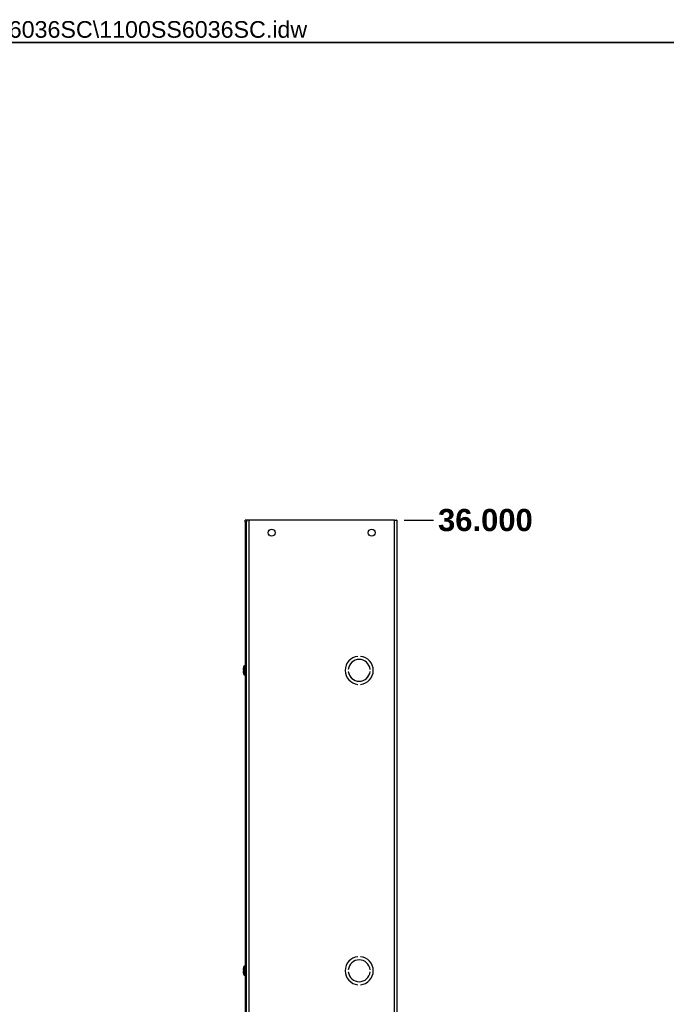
# Model space of a CAD drawing. Header units: inches. Extents: x 3 to 143, y 2 to 93.
# Tile 30 of 36: x 81 to 110, y 47 to 93. Entities that reach past the tile are written whole.
import ezdxf

# ---------------------------------------------------------------- set-up
doc = ezdxf.new("R2010")
doc.units = ezdxf.units.IN
doc.header["$LTSCALE"] = 8.561686
doc.header["$MEASUREMENT"] = 0
doc.linetypes.add('CHAIN', pattern=[0.7087, 0.4724, -0.0591, 0.1181, -0.0591])
doc.layers.get('0').update_dxf_attribs({"lineweight": 25})
for name, color, linetype, lineweight in [('Dimensions(ANSI)', 7, 'Continuous', 25), ('Sketch Geometry(ANSI)', 7, 'Continuous', 25), ('Symbols(ANSI)', 7, 'Continuous', 25), ('Visible Edges(ANSI)', 7, 'Continuous', 25), ('Visible Tangent Edges(ANSI)', 7, 'Continuous', 25), ('Work Point(ANSI)', 7, 'Continuous', 25)]:
    doc.layers.add(name, color=color, linetype=linetype, lineweight=lineweight)
doc.styles.add('Current-ANSI', font='arial.ttf')
doc.styles.add('Dimension-ANSI', font='arialbd.ttf')
doc.dimstyles.new('INCH-ANSI', dxfattribs={"dimscale": 8.561686, "dimtxt": 0.12, "dimasz": 0.098425, "dimexe": 0.04, "dimexo": 0.04, "dimgap": 0.031496, "dimtad": 0, "dimtih": 1, "dimtoh": 1, "dimdec": 3, "dimrnd": 1e-08, "dimzin": 0, "dimdsep": 46, "dimtxsty": 'Dimension-ANSI', "dimcen": 0.09, "dimdle": 0.312, "dimclrd": 179, "dimclre": 179, "dimclrt": 7, "dimadec": 1, "dimazin": 0, "dimtfac": 1, "dimtdec": 3, "dimtofl": 0, "dimtmove": 0, "dimatfit": 3, "dimfxl": 1, "dimtolj": 1, "dimtzin": 4, "dimlwd": 25, "dimlwe": 25, "dimarcsym": 0})

# ---------------------------------------------------------------- blocks, each defined once
blk = doc.blocks.new('*D16')
at = {"layer": 'Defpoints', "color": 0, "linetype": 'Continuous', "transparency": 16777216}
for p in [(97.989, 69.42), (99.692, 69.42), (97.989, 27.682)]:
    blk.add_point(p, dxfattribs=at)
at = {"layer": 'Dimensions(ANSI)', "color": 179, "linetype": 'Continuous', "lineweight": 25, "true_color": 0x262658, "transparency": 16777216}
blk.add_line((98.331, 69.42), (99.692, 69.42), dxfattribs=at)
at = {"layer": 'Dimensions(ANSI)', "color": 7, "linetype": 'Continuous', "lineweight": 25, "transparency": 16777216, "insert": (102.095, 69.42), "char_height": 1.0274, "attachment_point": 5, "style": 'Dimension-ANSI'}
blk.add_mtext('\\A1;36.000', dxfattribs=at)
blk = doc.blocks.new('Borders 1_EXM - B (Inch)')
at = {"layer": 'Sketch Geometry(ANSI)', "linetype": 'Continuous', "lineweight": 35}
blk.add_line((16.4375, 10.6915), (0.5625, 10.6915), dxfattribs=at)
at = {"layer": 'Symbols(ANSI)', "color": 7, "style": 'Current-ANSI'}
blk.add_attdef('FILENAME_AND_PATH_001', (6.0337, 10.718), '', height=0.09, dxfattribs=at)

msp = doc.modelspace()

# ---------------------------------------------------------------- linework, layer by layer
at = {"layer": 'Visible Edges(ANSI)'}
for p, q in [((90.9711, 69.3481), (90.9711, 69.42)), ((91.0325, 69.42), (90.9711, 69.42)), ((90.9711, 69.3481), (90.9711, 27.7537)), ((91.1323, 69.42), (91.0325, 69.42)), ((91.0325, 69.42), (91.0325, 69.3481)), ((91.0325, 27.7537), (91.0325, 69.3481)), ((97.8892, 69.42), (91.1323, 69.42)), ((97.8892, 69.42), (97.9889, 69.42)), ((97.9889, 69.42), (97.9889, 27.6818)), ((96.1919, 63.1132), (96.1919, 63.1131)), ((96.3078, 63.1131), (96.3078, 63.1132)), ((90.8846, 62.5731), (90.882, 62.56)), ((90.882, 62.5592), (90.882, 62.4881)), ((90.8846, 62.5733), (90.8846, 62.5731)), ((90.9711, 62.6805), (90.9274, 62.6805)), ((95.7448, 62.51), (95.7447, 62.51)), ((96.7549, 62.51), (96.7548, 62.51)), ((90.882, 62.4393), (90.882, 62.3682)), ((90.882, 62.3673), (90.8846, 62.3542)), ((90.8846, 62.354), (90.8846, 62.3542)), ((90.9711, 62.2468), (90.9274, 62.2468)), ((95.7447, 62.4173), (95.7448, 62.4173)), ((96.7548, 62.4173), (96.7549, 62.4173)), ((96.1919, 61.8142), (96.1919, 61.8141)), ((96.3078, 61.8141), (96.3078, 61.8142)), ((96.1919, 49.2005), (96.1919, 49.2004)), ((96.3078, 49.2004), (96.3078, 49.2005)), ((90.8846, 48.6603), (90.882, 48.6472)), ((90.882, 48.6464), (90.882, 48.5753)), ((90.882, 48.5265), (90.882, 48.4554)), ((90.882, 48.4546), (90.8846, 48.4415)), ((90.8846, 48.6606), (90.8846, 48.6603)), ((90.8846, 48.4413), (90.8846, 48.4415)), ((90.9711, 48.7677), (90.9274, 48.7677)), ((95.7448, 48.5973), (95.7447, 48.5973)), ((95.7447, 48.5045), (95.7448, 48.5045)), ((96.7549, 48.5973), (96.7548, 48.5973)), ((96.7548, 48.5045), (96.7549, 48.5045)), ((90.9711, 48.3341), (90.9274, 48.3341)), ((96.1919, 47.9015), (96.1919, 47.9013)), ((96.3078, 47.9013), (96.3078, 47.9015))]:
    msp.add_line(p, q, dxfattribs=at)
at = {"layer": 'Visible Edges(ANSI)', "flags": 128}
for points in [[(90.8845, 62.4872), (90.884, 62.4637), (90.8845, 62.4401)], [(90.8846, 62.4881), (90.8846, 62.4881), (90.8846, 62.488), (90.8846, 62.488), (90.8846, 62.488), (90.8846, 62.4879), (90.8846, 62.4879), (90.8846, 62.4879), (90.8846, 62.4878), (90.8846, 62.4878), (90.8846, 62.4877), (90.8846, 62.4877), (90.8846, 62.4877), (90.8845, 62.4876), (90.8845, 62.4876), (90.8845, 62.4875), (90.8845, 62.4875), (90.8845, 62.4875), (90.8845, 62.4874), (90.8845, 62.4874), (90.8845, 62.4874), (90.8845, 62.4873), (90.8845, 62.4873), (90.8845, 62.4872), (90.8845, 62.4872)], [(90.8846, 62.4392), (90.8846, 62.4392), (90.8846, 62.4393), (90.8846, 62.4393), (90.8846, 62.4394), (90.8846, 62.4394), (90.8846, 62.4394), (90.8846, 62.4395), (90.8846, 62.4395), (90.8846, 62.4395), (90.8846, 62.4396), (90.8846, 62.4396), (90.8846, 62.4397), (90.8845, 62.4397), (90.8845, 62.4397), (90.8845, 62.4398), (90.8845, 62.4398), (90.8845, 62.4399), (90.8845, 62.4399), (90.8845, 62.4399), (90.8845, 62.44), (90.8845, 62.44), (90.8845, 62.44), (90.8845, 62.4401), (90.8845, 62.4401)], [(90.8845, 48.5745), (90.884, 48.5509), (90.8845, 48.5274)], [(90.8846, 48.5754), (90.8846, 48.5753), (90.8846, 48.5753), (90.8846, 48.5753), (90.8846, 48.5752), (90.8846, 48.5752), (90.8846, 48.5752), (90.8846, 48.5751), (90.8846, 48.5751), (90.8846, 48.575), (90.8846, 48.575), (90.8846, 48.575), (90.8846, 48.5749), (90.8845, 48.5749), (90.8845, 48.5748), (90.8845, 48.5748), (90.8845, 48.5748), (90.8845, 48.5747), (90.8845, 48.5747), (90.8845, 48.5747), (90.8845, 48.5746), (90.8845, 48.5746), (90.8845, 48.5745), (90.8845, 48.5745), (90.8845, 48.5745)], [(90.8846, 48.5265), (90.8846, 48.5265), (90.8846, 48.5265), (90.8846, 48.5266), (90.8846, 48.5266), (90.8846, 48.5267), (90.8846, 48.5267), (90.8846, 48.5267), (90.8846, 48.5268), (90.8846, 48.5268), (90.8846, 48.5268), (90.8846, 48.5269), (90.8846, 48.5269), (90.8845, 48.527), (90.8845, 48.527), (90.8845, 48.527), (90.8845, 48.5271), (90.8845, 48.5271), (90.8845, 48.5272), (90.8845, 48.5272), (90.8845, 48.5272), (90.8845, 48.5273), (90.8845, 48.5273), (90.8845, 48.5273), (90.8845, 48.5274)]]:
    msp.add_lwpolyline(points, dxfattribs=at)
at = {"layer": 'Visible Edges(ANSI)'}
for centre in [(92.1919, 68.8403), (96.8295, 68.8403)]:
    msp.add_circle(centre, 0.1629, dxfattribs=at)
for centre, radius, start, end in [((96.2498, 62.4637), 0.6522, 95.09969, 264.90031), ((96.2498, 62.4637), 0.652, 95.1006, 264.8994), ((96.2498, 62.4637), 0.5072, 5.2458, 174.7542), ((96.2498, 62.4637), 0.5071, 5.247, 174.753), ((96.2498, 62.4637), 0.6522, 275.09969, 84.90031), ((96.2498, 62.4637), 0.652, 275.1006, 84.8994), ((90.8865, 62.5592), 0.00456, 169.69524, 180), ((90.8865, 62.4881), 0.00456, 180, 241.73727), ((90.8886, 62.5724), 0.00456, 168.23375, 196.84877), ((91.4105, 62.4637), 0.5378, 157.19547, 168.23375), ((90.9274, 62.6668), 0.0137, 90, 157.19547), ((90.8865, 62.4393), 0.00456, 118.26273, 180), ((90.8865, 62.3682), 0.00456, 180, 190.30476), ((90.8886, 62.3549), 0.00456, 163.15123, 191.76625), ((91.4105, 62.4637), 0.5378, 191.76625, 202.80453), ((90.9274, 62.2605), 0.0137, 202.80453, 270), ((96.2498, 62.4637), 0.5072, 185.2458, 354.7542), ((96.2498, 62.4637), 0.5071, 185.247, 354.753), ((96.2498, 48.5509), 0.6522, 95.09969, 264.90031), ((96.2498, 48.5509), 0.652, 95.1006, 264.8994), ((96.2498, 48.5509), 0.5072, 5.2458, 174.7542), ((96.2498, 48.5509), 0.5071, 5.247, 174.753), ((96.2498, 48.5509), 0.6522, 275.09969, 84.90031), ((96.2498, 48.5509), 0.652, 275.1006, 84.8994), ((90.8865, 48.6464), 0.00456, 169.69524, 180), ((90.8865, 48.5753), 0.00456, 180, 241.73727), ((90.8865, 48.5265), 0.00456, 118.26273, 180), ((90.8865, 48.4554), 0.00456, 180, 190.30476), ((90.8886, 48.6597), 0.00456, 168.23375, 196.84877), ((90.8886, 48.4422), 0.00456, 163.15123, 191.76625), ((91.4105, 48.5509), 0.5378, 157.19547, 168.23375), ((91.4105, 48.5509), 0.5378, 191.76625, 202.80453), ((90.9274, 48.754), 0.0137, 90, 157.19547), ((90.9274, 48.3478), 0.0137, 202.80453, 270), ((96.2498, 48.5509), 0.5072, 185.2458, 354.7542), ((96.2498, 48.5509), 0.5071, 185.247, 354.753)]:
    msp.add_arc(centre, radius, start, end, dxfattribs=at)
at = {"layer": 'Visible Tangent Edges(ANSI)'}
for p, q in [((90.9711, 69.3481), (91.0325, 69.3481)), ((91.1323, 69.42), (91.1323, 27.6818)), ((97.8892, 27.6818), (97.8892, 69.42)), ((90.8821, 62.56), (90.8821, 62.4883)), ((90.8821, 62.4883), (90.8846, 62.4881)), ((90.8841, 62.5733), (90.8846, 62.5733)), ((90.9148, 62.2552), (90.9148, 62.6721)), ((90.9274, 62.6805), (90.9274, 62.2468)), ((90.8846, 62.4392), (90.8821, 62.4391)), ((90.8821, 62.4391), (90.8821, 62.3673)), ((90.8846, 62.354), (90.8841, 62.354)), ((90.8821, 48.6472), (90.8821, 48.5755)), ((90.8821, 48.5755), (90.8846, 48.5754)), ((90.8846, 48.5265), (90.8821, 48.5263)), ((90.8821, 48.5263), (90.8821, 48.4546)), ((90.8841, 48.6606), (90.8846, 48.6606)), ((90.8846, 48.4413), (90.8841, 48.4413)), ((90.9148, 48.3425), (90.9148, 48.7594)), ((90.9274, 48.7677), (90.9274, 48.3341))]:
    msp.add_line(p, q, dxfattribs=at)
for centre, major_axis, ratio, start_param, end_param in [((90.8865, 62.5592), (-0.00456, 0), 0.968903, 6.0972483, 6.2831853), ((90.8865, 62.5592), (-0.00449, 0.00082), 0.0093745, 6.2374236, 6.2831853), ((90.8865, 62.4881), (-0.00456, 0), 0.2474409, 6.0972483, 6.2831853), ((90.8865, 62.4881), (0.00024, 0.00456), 0.9838269, 1.5765491, 2.6928495), ((91.4104, 62.4637), (0, 0.5378), 0.9986295, 1.3654891, 1.3907028), ((91.4148, 62.4637), (0, 0.5315), 0.9986295, 1.5247513, 1.6168414), ((90.8865, 62.4393), (-0.00024, 0.00456), 0.9838269, 0.4487432, 1.5650435), ((90.8865, 62.4393), (-0.00456, 0), 0.2474409, 0, 0.185937), ((90.8865, 62.3682), (-0.00456, 0), 0.968903, 0, 0.185937), ((90.8865, 62.3682), (-0.00449, -0.00082), 0.0093745, 0, 0.0457617), ((91.4104, 62.4637), (0, 0.5378), 0.9986295, 1.7508898, 1.7761035), ((90.8865, 48.6464), (-0.00456, 0), 0.968903, 6.0972483, 6.2831853), ((90.8865, 48.6464), (-0.00449, 0.00082), 0.0093745, 6.2374236, 6.2831853), ((90.8865, 48.5753), (-0.00456, 0), 0.2474409, 6.0972483, 6.2831853), ((90.8865, 48.5753), (0.00024, 0.00456), 0.9838269, 1.5765491, 2.6928495), ((90.8865, 48.5265), (-0.00024, 0.00456), 0.9838269, 0.4487432, 1.5650435), ((90.8865, 48.5265), (-0.00456, 0), 0.2474409, 0, 0.185937), ((90.8865, 48.4554), (-0.00456, 0), 0.968903, 0, 0.185937), ((90.8865, 48.4554), (-0.00449, -0.00082), 0.0093745, 0, 0.0457617), ((91.4104, 48.5509), (0, 0.5378), 0.9986295, 1.3654891, 1.3907028), ((91.4104, 48.5509), (0, 0.5378), 0.9986295, 1.7508898, 1.7761035), ((91.4148, 48.5509), (0, 0.5315), 0.9986295, 1.5247513, 1.6168414)]:
    msp.add_ellipse(centre, major_axis=major_axis, ratio=ratio, start_param=start_param, end_param=end_param, dxfattribs=at)
at = {"layer": 'Work Point(ANSI)', "linetype": 'CHAIN', "ltscale": 0.000455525}
for p, q in [((97.9932, 69.42), (97.9846, 69.42)), ((97.9889, 69.4243), (97.9889, 69.4158))]:
    msp.add_line(p, q, dxfattribs=at)

# ---------------------------------------------------------------- block references
at = {"xscale": 8.561686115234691, "yscale": 8.561686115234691, "zscale": 8.561686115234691}
msp.add_blockref('Borders 1_EXM - B (Inch)', (0, 0), dxfattribs=at).add_auto_attribs({'FILENAME_AND_PATH_001': 'C:\\Vault_Workspace\\Inventor_Dwg\\BoxCad\\Result\\1100SS6036SC\\1100SS6036SC.idw'})

# ---------------------------------------------------------------- dimensions: what is measured, and where the dimension line sits
at = {"layer": 'Dimensions(ANSI)', "color": 179, "linetype": 'Continuous', "lineweight": 25, "true_color": 0x262658}
dim = msp.add_ordinate_dim(feature_location=(97.9889, 69.42), offset=(1.7034, 0), dtype=0, origin=(97.9889, 27.6818), dimstyle='INCH-ANSI', override={"dimgap": 0.031496, "dimtad": 0, "dimdec": 3, "dimlfac": 0.862519, "dimtol": 0, "dimlim": 0, "dimtp": 0, "dimtm": 0, "dimtdec": 3}, dxfattribs=at)
dim.commit()
dim.dimension.update_dxf_attribs({"geometry": '*D16', "text_midpoint": (102.0945, 69.42)})

doc.saveas('drawing.dxf')
